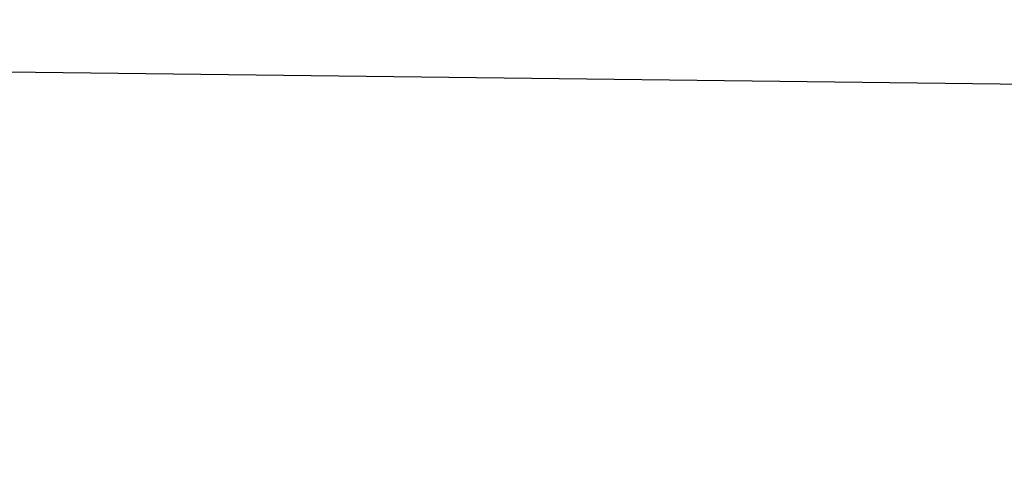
# Model space of a CAD drawing. Header units: metres. Extents: x 125342 to 129425, y 451189 to 457051.
# Tile 30 of 68: x 126639 to 126720, y 451594 to 451632. Entities that reach past the tile are written whole.
import ezdxf

# ---------------------------------------------------------------- set-up
doc = ezdxf.new("R2010")
doc.units = ezdxf.units.M
doc.layers.get('Defpoints').update_dxf_attribs({"color": 30})

msp = doc.modelspace()

# ---------------------------------------------------------------- linework, layer by layer
at = {"layer": 'Defpoints', "flags": 128}
msp.add_lwpolyline([(126285.7053669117, 451632.1177943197), (126762.6687646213, 451626.3427734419), (126761.0947814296, 451496.3462960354), (126284.13138372, 451502.1213169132)], close=True, dxfattribs=at)
msp.add_lwpolyline([(126285.7053669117, 451632.1177943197), (126762.6687646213, 451626.3427734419), (126761.0947814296, 451496.3462960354), (126284.13138372, 451502.1213169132)], close=True, dxfattribs=at)

doc.saveas('drawing.dxf')
